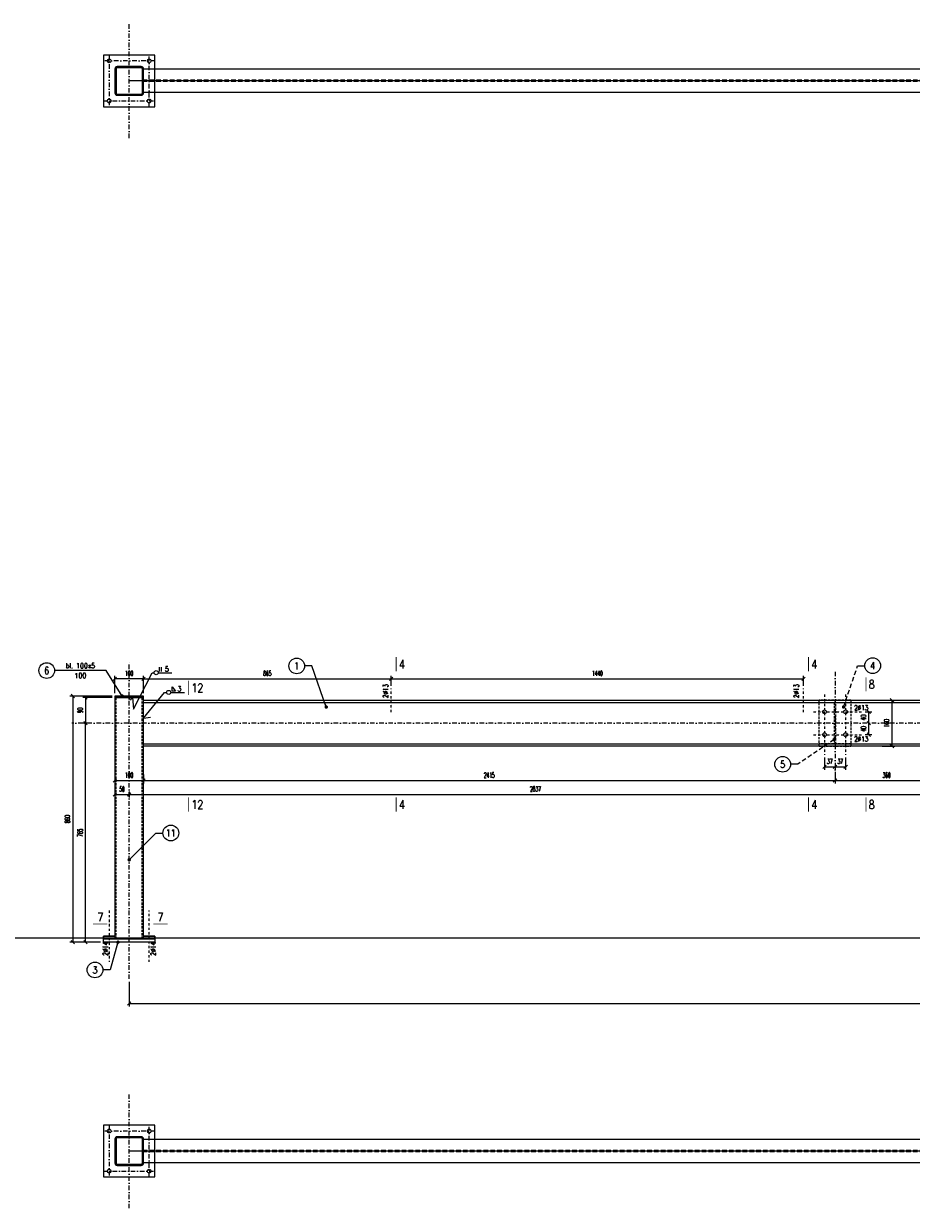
# Model space of a CAD drawing. Header units: millimetres. Extents: x -228255 to 14536, y -140109 to 119945.
# Tile 20 of 123: x -193939 to -190839, y 50588 to 54727. Entities that reach past the tile are written whole.
import ezdxf
from ezdxf.enums import TextEntityAlignment as Align

# ---------------------------------------------------------------- set-up
doc = ezdxf.new("R2010")
doc.units = ezdxf.units.MM
doc.header["$LTSCALE"] = 2.5
for name, pattern in [('DASHDOT', [25.4, 12.7, -6.35, 0, -6.35]), ('DASHDOT2', [12.7, 6.35, -3.175, 0, -3.175]), ('DASHED', [19.05, 12.7, -6.35]), ('DASHED2', [9.525, 6.35, -3.175])]:
    doc.linetypes.add(name, pattern=pattern)
for name, color, linetype in [('Gruba', 6, 'Continuous'), ('Opisy_stal', 7, 'Continuous'), ('Osie', 134, 'DASHDOT'), ('Osie_laczniki', 157, 'DASHDOT2'), ('stal', 4, 'Continuous'), ('Stal_nw', 181, 'DASHED2'), ('Tekst', 31, 'Continuous'), ('Wymiary', 86, 'Continuous')]:
    doc.layers.add(name, color=color, linetype=linetype)
doc.styles.get("Standard").update_dxf_attribs({"font": 'romans.shx', "width": 0.65})
doc.styles.add('style1', font='romand.shx', dxfattribs={"width": 0.8})
doc.styles.add('style3', font='romans.shx', dxfattribs={"width": 0.5})
doc.dimstyles.new('Skala_10', dxfattribs={"dimtxt": 18, "dimasz": 12, "dimexe": 10, "dimexo": 10, "dimgap": 10, "dimtad": 1, "dimdec": 0, "dimdsep": 46, "dimtxsty": 'style3', "dimblk": 'OBLIQUE', "dimcen": 0, "dimdle": 1, "dimclrd": 256, "dimclre": 256, "dimclrt": 31, "dimadec": 1, "dimazin": 0, "dimtfac": 1, "dimtdec": 0, "dimtix": 1, "dimtmove": 2, "dimatfit": 0, "dimldrblk": 'DOT', "dimfxl": 1, "dimtolj": 1, "dimtzin": 0, "dimlwd": -1, "dimlwe": -1, "dimarcsym": 0})
doc.dimstyles.new('Skala_10$7', dxfattribs={"dimscale": 0, "dimtxt": 18, "dimasz": 12, "dimexe": 10, "dimexo": 15, "dimgap": 5, "dimtad": 1, "dimdec": 0, "dimrnd": 0.5, "dimzin": 9, "dimdsep": 46, "dimtxsty": 'Standard', "dimblk1": 'OBLIQUE', "dimblk2": 'OBLIQUE', "dimsah": 1, "dimcen": 10, "dimdle": 10, "dimclrt": 31, "dimadec": 0, "dimazin": 0, "dimtfac": 1, "dimtdec": 0, "dimtmove": 2, "dimatfit": 3, "dimldrblk": 'DOT', "dimfxl": 1, "dimtolj": 1, "dimtzin": 9, "dimarcsym": 0})

# ---------------------------------------------------------------- blocks, each defined once
blk = doc.blocks.new('Zk100x100x4')
for points in [[(-42, -50), (42, -50, 0.414214), (50, -42), (50, 42, 0.414214), (42, 50), (-42, 50, 0.414214), (-50, 42), (-50, -42, 0.414214)], [(-42, -46), (42, -46, 0.414214), (46, -42), (46, 42, 0.414214), (42, 46), (-42, 46, 0.414214), (-46, 42), (-46, -42, 0.414214)]]:
    blk.add_lwpolyline(points, format="xyb", close=True)
blk = doc.blocks.new('_Oblique')
at = {"color": 0, "linetype": 'ByBlock', "lineweight": -2}
blk.add_line((-0.5, -0.5), (0.5, 0.5), dxfattribs=at)
blk = doc.blocks.new('*D1325')
at = {"layer": 'Defpoints', "color": 0, "ltscale": 0.5, "transparency": 16777216}
for p in [(-193570.6, 51388.9), (-187896.6, 51388.9), (-187896.6, 51302.8)]:
    blk.add_point(p, dxfattribs=at)
at = {"layer": 'Wymiary', "ltscale": 0.5, "transparency": 16777216}
for p, q in [((-193570.6, 51378.9), (-193570.6, 51292.8)), ((-187896.6, 51378.9), (-187896.6, 51292.8)), ((-193571.6, 51302.8), (-187895.6, 51302.8))]:
    blk.add_line(p, q, dxfattribs=at)
at = {"layer": 'Wymiary', "ltscale": 0.5, "transparency": 16777216, "xscale": 12, "yscale": 12, "zscale": 12, "rotation": 180}
blk.add_blockref('_Oblique', (-193570.6, 51302.8), dxfattribs=at)
at = {"layer": 'Wymiary', "ltscale": 0.5, "transparency": 16777216, "xscale": 12, "yscale": 12, "zscale": 12}
blk.add_blockref('_Oblique', (-187896.6, 51302.8), dxfattribs=at)
at = {"layer": 'Wymiary', "color": 31, "ltscale": 0.5, "transparency": 16777216, "insert": (-190733.6, 51321.8), "char_height": 18, "attachment_point": 5, "style": 'style3'}
blk.add_mtext('\\A1;5674', dxfattribs=at)
blk = doc.blocks.new('_Dot')
at = {"color": 0, "linetype": 'ByBlock', "lineweight": -2}
blk.add_line((-0.5, 0), (-1, 0), dxfattribs=at)
at = {"color": 0, "linetype": 'ByBlock', "const_width": 0.5}
blk.add_lwpolyline([(-0.25, 0, 1), (0.25, 0, 1)], format="xyb", close=True, dxfattribs=at)
blk = doc.blocks.new('*D1327')
at = {"layer": 'Defpoints', "color": 0, "ltscale": 0.5, "transparency": 16777216}
for p in [(-193520.6, 52113.3), (-191105.6, 52113.4), (-191105.6, 52082.1)]:
    blk.add_point(p, dxfattribs=at)
at = {"layer": 'Wymiary', "ltscale": 0.5, "transparency": 16777216}
for p, q in [((-193521.6, 52082.1), (-191104.6, 52082.1)), ((-193520.6, 52103.3), (-193520.6, 52072.1)), ((-191105.6, 52103.4), (-191105.6, 52072.1))]:
    blk.add_line(p, q, dxfattribs=at)
at = {"layer": 'Wymiary', "ltscale": 0.5, "transparency": 16777216, "xscale": 12, "yscale": 12, "zscale": 12, "rotation": 180}
blk.add_blockref('_Oblique', (-193520.6, 52082.1), dxfattribs=at)
at = {"layer": 'Wymiary', "ltscale": 0.5, "transparency": 16777216, "xscale": 12, "yscale": 12, "zscale": 12}
blk.add_blockref('_Oblique', (-191105.6, 52082.1), dxfattribs=at)
at = {"layer": 'Wymiary', "color": 31, "ltscale": 0.5, "transparency": 16777216, "insert": (-192313.1, 52101.1), "char_height": 18, "attachment_point": 5, "style": 'style3'}
blk.add_mtext('\\A1;2415', dxfattribs=at)
blk = doc.blocks.new('*D1330')
at = {"layer": 'Defpoints', "color": 0, "ltscale": 0.5, "transparency": 16777216}
for p in [(-193620.6, 52097.5), (-193520.6, 52097.5), (-193520.6, 52082.1)]:
    blk.add_point(p, dxfattribs=at)
at = {"layer": 'Wymiary', "ltscale": 0.5, "transparency": 16777216}
for p, q in [((-193621.6, 52082.1), (-193519.6, 52082.1)), ((-193620.6, 52087.5), (-193620.6, 52072.1)), ((-193520.6, 52087.5), (-193520.6, 52072.1))]:
    blk.add_line(p, q, dxfattribs=at)
at = {"layer": 'Wymiary', "ltscale": 0.5, "transparency": 16777216, "xscale": 12, "yscale": 12, "zscale": 12, "rotation": 180}
blk.add_blockref('_Oblique', (-193620.6, 52082.1), dxfattribs=at)
at = {"layer": 'Wymiary', "ltscale": 0.5, "transparency": 16777216, "xscale": 12, "yscale": 12, "zscale": 12}
blk.add_blockref('_Oblique', (-193520.6, 52082.1), dxfattribs=at)
at = {"layer": 'Wymiary', "color": 31, "ltscale": 0.5, "transparency": 16777216, "insert": (-193570.6, 52101.1), "char_height": 18, "attachment_point": 5, "style": 'style3'}
blk.add_mtext('\\A1;100', dxfattribs=at)
blk = doc.blocks.new('*D1332')
at = {"layer": 'Defpoints', "color": 0, "ltscale": 0.5, "transparency": 16777216}
for p in [(-191142.6, 52172.6), (-191105.6, 52144.2), (-191105.6, 52130.2)]:
    blk.add_point(p, dxfattribs=at)
at = {"layer": 'Wymiary', "ltscale": 0.5, "transparency": 16777216}
for p, q in [((-191142.6, 52162.6), (-191142.6, 52120.2)), ((-191143.6, 52130.2), (-191104.6, 52130.2)), ((-191105.6, 52134.2), (-191105.6, 52120.2))]:
    blk.add_line(p, q, dxfattribs=at)
at = {"layer": 'Wymiary', "ltscale": 0.5, "transparency": 16777216, "xscale": 12, "yscale": 12, "zscale": 12, "rotation": 180}
blk.add_blockref('_Oblique', (-191142.6, 52130.2), dxfattribs=at)
at = {"layer": 'Wymiary', "ltscale": 0.5, "transparency": 16777216, "xscale": 12, "yscale": 12, "zscale": 12}
blk.add_blockref('_Oblique', (-191105.6, 52130.2), dxfattribs=at)
at = {"layer": 'Wymiary', "color": 31, "ltscale": 0.5, "transparency": 16777216, "insert": (-191124.1, 52149.2), "char_height": 18, "attachment_point": 5, "style": 'style3'}
blk.add_mtext('\\A1;37', dxfattribs=at)
blk = doc.blocks.new('*D1333')
at = {"layer": 'Defpoints', "color": 0, "ltscale": 0.5, "transparency": 16777216}
for p in [(-191068.6, 52172.6), (-191105.6, 52144.2), (-191068.6, 52130.2)]:
    blk.add_point(p, dxfattribs=at)
at = {"layer": 'Wymiary', "ltscale": 0.5, "transparency": 16777216}
for p, q in [((-191068.6, 52162.6), (-191068.6, 52120.2)), ((-191106.6, 52130.2), (-191067.6, 52130.2)), ((-191105.6, 52134.2), (-191105.6, 52120.2))]:
    blk.add_line(p, q, dxfattribs=at)
at = {"layer": 'Wymiary', "ltscale": 0.5, "transparency": 16777216, "xscale": 12, "yscale": 12, "zscale": 12, "rotation": 180}
blk.add_blockref('_Oblique', (-191105.6, 52130.2), dxfattribs=at)
at = {"layer": 'Wymiary', "ltscale": 0.5, "transparency": 16777216, "xscale": 12, "yscale": 12, "zscale": 12}
blk.add_blockref('_Oblique', (-191068.6, 52130.2), dxfattribs=at)
at = {"layer": 'Wymiary', "color": 31, "ltscale": 0.5, "transparency": 16777216, "insert": (-191087.1, 52149.2), "char_height": 18, "attachment_point": 5, "style": 'style3'}
blk.add_mtext('\\A1;37', dxfattribs=at)
blk = doc.blocks.new('*D1336')
at = {"layer": 'Defpoints', "color": 0, "ltscale": 0.5, "transparency": 16777216}
for p in [(-190987.3, 52282.6), (-190987.3, 52282.6), (-191010.6, 52242.6)]:
    blk.add_point(p, dxfattribs=at)
at = {"layer": 'Wymiary', "ltscale": 0.5, "transparency": 16777216}
for p, q in [((-190987.3, 52241.6), (-190987.3, 52283.6)), ((-191000.6, 52242.6), (-190977.3, 52242.6))]:
    blk.add_line(p, q, dxfattribs=at)
at = {"layer": 'Wymiary', "ltscale": 0.5, "transparency": 16777216, "xscale": 12, "yscale": 12, "zscale": 12}
for p, rotation in [((-190987.3, 52282.6), 90), ((-190987.3, 52242.6), 270)]:
    blk.add_blockref('_Oblique', p, dxfattribs=dict(at, rotation=rotation))
at = {"layer": 'Wymiary', "color": 31, "ltscale": 0.5, "transparency": 16777216, "insert": (-191006.3, 52262.6), "char_height": 18, "attachment_point": 5, "rotation": 90, "style": 'style3'}
blk.add_mtext('\\A1;40', dxfattribs=at)
blk = doc.blocks.new('*D1337')
at = {"layer": 'Defpoints', "color": 0, "ltscale": 0.5, "transparency": 16777216}
for p in [(-191010.6, 52322.6), (-190987.3, 52322.6), (-190987.3, 52282.6)]:
    blk.add_point(p, dxfattribs=at)
at = {"layer": 'Wymiary', "ltscale": 0.5, "transparency": 16777216}
for p, q in [((-190987.3, 52281.6), (-190987.3, 52323.6)), ((-191000.6, 52322.6), (-190977.3, 52322.6))]:
    blk.add_line(p, q, dxfattribs=at)
at = {"layer": 'Wymiary', "ltscale": 0.5, "transparency": 16777216, "xscale": 12, "yscale": 12, "zscale": 12}
for p, rotation in [((-190987.3, 52322.6), 90), ((-190987.3, 52282.6), 270)]:
    blk.add_blockref('_Oblique', p, dxfattribs=dict(at, rotation=rotation))
at = {"layer": 'Wymiary', "color": 31, "ltscale": 0.5, "transparency": 16777216, "insert": (-191006.3, 52302.6), "char_height": 18, "attachment_point": 5, "rotation": 90, "style": 'style3'}
blk.add_mtext('\\A1;40', dxfattribs=at)
blk = doc.blocks.new('*D1340')
at = {"layer": 'Defpoints', "color": 0, "ltscale": 0.5, "transparency": 16777216}
for p in [(-190950.6, 52362.6), (-190906.6, 52362.6), (-190950.6, 52202.6)]:
    blk.add_point(p, dxfattribs=at)
at = {"layer": 'Wymiary', "ltscale": 0.5, "transparency": 16777216}
for p, q in [((-190940.6, 52362.6), (-190896.6, 52362.6)), ((-190906.6, 52201.6), (-190906.6, 52363.6)), ((-190940.6, 52202.6), (-190896.6, 52202.6))]:
    blk.add_line(p, q, dxfattribs=at)
at = {"layer": 'Wymiary', "ltscale": 0.5, "transparency": 16777216, "xscale": 12, "yscale": 12, "zscale": 12}
for p, rotation in [((-190906.6, 52362.6), 90), ((-190906.6, 52202.6), 270)]:
    blk.add_blockref('_Oblique', p, dxfattribs=dict(at, rotation=rotation))
at = {"layer": 'Wymiary', "color": 31, "ltscale": 0.5, "transparency": 16777216, "insert": (-190925.6, 52282.6), "char_height": 18, "attachment_point": 5, "rotation": 90, "style": 'style3'}
blk.add_mtext('\\A1;160', dxfattribs=at)
blk = doc.blocks.new('Row_obwod_prawa')
at = {"color": 7}
for p, q in [((0, 0), (7.2, 0)), ((21.6, 0), (69.12, 0)), ((26.2368, 3.6), (26.2368, 19.6)), ((32.5368, 3.6), (32.5368, 19.6))]:
    blk.add_line(p, q, dxfattribs=at)
blk.add_circle((14.4, 0), 7.2, dxfattribs=at)
at = {"color": 31, "width": 0.8}
blk.add_attdef('A', (44.9568, 3.6), '', height=18, dxfattribs=at)
blk = doc.blocks.new('Pach_obwod_prawa')
at = {"color": 7}
for p, q in [((0, 0), (7.2, 0)), ((21.6, 0), (69.12, 0)), ((26.2368, 4.32), (26.2368, 19.44)), ((26.2368, 19.44), (37.7568, 4.32)), ((37.7568, 4.32), (26.2368, 4.32))]:
    blk.add_line(p, q, dxfattribs=at)
blk.add_circle((14.4, 0), 7.2, dxfattribs=at)
at = {"color": 31, "width": 0.8}
blk.add_attdef('A', (44.9568, 3.6), '', height=18, dxfattribs=at)
blk = doc.blocks.new('Elem_prawy')
at = {"color": 7}
blk.add_line((0, 0), (25, 0), dxfattribs=at)
blk.add_circle((52.5, 0), 27.5, dxfattribs=at)
at = {"color": 31, "width": 0.8}
blk.add_attdef('22', text='', height=25, dxfattribs=at).set_placement((52.5, 0), align=Align.MIDDLE)
blk = doc.blocks.new('Op_el_lewy')
at = {"color": 7}
blk.add_line((0, 0), (-180, 0), dxfattribs=at)
blk.add_circle((-207.5, 0), 27.5, dxfattribs=at)
at = {"color": 31, "width": 0.8}
blk.add_attdef('22', text='', height=25, dxfattribs=at).set_placement((-207.5, 0), align=Align.MIDDLE)
for tag, p in [('ZK_120X120X5', (-90, 7.875)), ('1000', (-90, -26.649))]:
    blk.add_attdef(tag, text='', height=18, dxfattribs=at).set_placement(p, align=Align.CENTER)
blk = doc.blocks.new('Elem_lewy')
at = {"color": 7}
blk.add_line((0, 0), (-25, 0), dxfattribs=at)
blk.add_circle((-52.5, 0), 27.5, dxfattribs=at)
at = {"color": 31, "width": 0.8}
blk.add_attdef('22', text='', height=25, dxfattribs=at).set_placement((-52.5, 0), align=Align.MIDDLE)
blk = doc.blocks.new('*D1393')
at = {"layer": 'Defpoints', "color": 0, "ltscale": 0.5, "transparency": 16777216}
for p in [(-193620.6, 52059.2), (-193570.6, 52054.2), (-193570.6, 52033.5)]:
    blk.add_point(p, dxfattribs=at)
at = {"layer": 'Wymiary', "ltscale": 0.5, "transparency": 16777216}
for p, q in [((-193621.6, 52033.5), (-193569.6, 52033.5)), ((-193620.6, 52049.2), (-193620.6, 52023.5)), ((-193570.6, 52044.2), (-193570.6, 52023.5))]:
    blk.add_line(p, q, dxfattribs=at)
at = {"layer": 'Wymiary', "ltscale": 0.5, "transparency": 16777216, "xscale": 12, "yscale": 12, "zscale": 12, "rotation": 180}
blk.add_blockref('_Oblique', (-193620.6, 52033.5), dxfattribs=at)
at = {"layer": 'Wymiary', "ltscale": 0.5, "transparency": 16777216, "xscale": 12, "yscale": 12, "zscale": 12}
blk.add_blockref('_Oblique', (-193570.6, 52033.5), dxfattribs=at)
at = {"layer": 'Wymiary', "color": 31, "ltscale": 0.5, "transparency": 16777216, "insert": (-193595.6, 52052.5), "char_height": 18, "attachment_point": 5, "style": 'style3'}
blk.add_mtext('\\A1;50', dxfattribs=at)
blk = doc.blocks.new('*D1394')
at = {"layer": 'Defpoints', "color": 0, "ltscale": 0.5, "transparency": 16777216}
for p in [(-190733.6, 52152.6), (-193570.6, 52054.2), (-190733.6, 52033.9)]:
    blk.add_point(p, dxfattribs=at)
at = {"layer": 'Wymiary', "ltscale": 0.5, "transparency": 16777216}
for p, q in [((-190733.6, 52142.6), (-190733.6, 52023.9)), ((-193571.6, 52033.9), (-190732.6, 52033.9)), ((-193570.6, 52044.2), (-193570.6, 52023.9))]:
    blk.add_line(p, q, dxfattribs=at)
at = {"layer": 'Wymiary', "ltscale": 0.5, "transparency": 16777216, "xscale": 12, "yscale": 12, "zscale": 12, "rotation": 180}
blk.add_blockref('_Oblique', (-193570.6, 52033.9), dxfattribs=at)
at = {"layer": 'Wymiary', "ltscale": 0.5, "transparency": 16777216, "xscale": 12, "yscale": 12, "zscale": 12}
blk.add_blockref('_Oblique', (-190733.6, 52033.9), dxfattribs=at)
at = {"layer": 'Wymiary', "color": 31, "ltscale": 0.5, "transparency": 16777216, "insert": (-192152.1, 52052.9), "char_height": 18, "attachment_point": 5, "style": 'style3'}
blk.add_mtext('\\A1;2837', dxfattribs=at)
blk = doc.blocks.new('*D1397')
at = {"layer": 'Defpoints', "color": 0, "ltscale": 0.5, "transparency": 16777216}
for p in [(-190745.6, 52152.6), (-191105.6, 52113.4), (-190745.6, 52082.1)]:
    blk.add_point(p, dxfattribs=at)
at = {"layer": 'Wymiary', "ltscale": 0.5, "transparency": 16777216}
for p, q in [((-190745.6, 52142.6), (-190745.6, 52072.1)), ((-191106.6, 52082.1), (-190744.6, 52082.1)), ((-191105.6, 52103.4), (-191105.6, 52072.1))]:
    blk.add_line(p, q, dxfattribs=at)
at = {"layer": 'Wymiary', "ltscale": 0.5, "transparency": 16777216, "xscale": 12, "yscale": 12, "zscale": 12, "rotation": 180}
blk.add_blockref('_Oblique', (-191105.6, 52082.1), dxfattribs=at)
at = {"layer": 'Wymiary', "ltscale": 0.5, "transparency": 16777216, "xscale": 12, "yscale": 12, "zscale": 12}
blk.add_blockref('_Oblique', (-190745.6, 52082.1), dxfattribs=at)
at = {"layer": 'Wymiary', "color": 31, "ltscale": 0.5, "transparency": 16777216, "insert": (-190925.6, 52101.1), "char_height": 18, "attachment_point": 5, "style": 'style3'}
blk.add_mtext('\\A1;360', dxfattribs=at)
blk = doc.blocks.new('*D1398')
at = {"layer": 'Defpoints', "color": 0, "ltscale": 0.5, "transparency": 16777216}
for p in [(-192655.6, 52437.9), (-193520.6, 52377.6), (-192655.6, 52403.6)]:
    blk.add_point(p, dxfattribs=at)
at = {"layer": 'Wymiary', "ltscale": 0.5, "transparency": 16777216}
for p, q in [((-193520.6, 52387.6), (-193520.6, 52447.9)), ((-192655.6, 52413.6), (-192655.6, 52447.9)), ((-193521.6, 52437.9), (-192654.6, 52437.9))]:
    blk.add_line(p, q, dxfattribs=at)
at = {"layer": 'Wymiary', "ltscale": 0.5, "transparency": 16777216, "xscale": 12, "yscale": 12, "zscale": 12, "rotation": 180}
blk.add_blockref('_Oblique', (-193520.6, 52437.9), dxfattribs=at)
at = {"layer": 'Wymiary', "ltscale": 0.5, "transparency": 16777216, "xscale": 12, "yscale": 12, "zscale": 12}
blk.add_blockref('_Oblique', (-192655.6, 52437.9), dxfattribs=at)
at = {"layer": 'Wymiary', "color": 31, "ltscale": 0.5, "transparency": 16777216, "insert": (-193088.1, 52456.9), "char_height": 18, "attachment_point": 5, "style": 'style3'}
blk.add_mtext('\\A1;865', dxfattribs=at)
blk = doc.blocks.new('*D1399')
at = {"layer": 'Defpoints', "color": 0, "ltscale": 0.5, "transparency": 16777216}
for p in [(-191215.6, 52437.9), (-192655.6, 52403.6), (-191215.6, 52403.6)]:
    blk.add_point(p, dxfattribs=at)
at = {"layer": 'Wymiary', "ltscale": 0.5, "transparency": 16777216}
for p, q in [((-192655.6, 52413.6), (-192655.6, 52447.9)), ((-191215.6, 52413.6), (-191215.6, 52447.9)), ((-192656.6, 52437.9), (-191214.6, 52437.9))]:
    blk.add_line(p, q, dxfattribs=at)
at = {"layer": 'Wymiary', "ltscale": 0.5, "transparency": 16777216, "xscale": 12, "yscale": 12, "zscale": 12, "rotation": 180}
blk.add_blockref('_Oblique', (-192655.6, 52437.9), dxfattribs=at)
at = {"layer": 'Wymiary', "ltscale": 0.5, "transparency": 16777216, "xscale": 12, "yscale": 12, "zscale": 12}
blk.add_blockref('_Oblique', (-191215.6, 52437.9), dxfattribs=at)
at = {"layer": 'Wymiary', "color": 31, "ltscale": 0.5, "transparency": 16777216, "insert": (-191935.6, 52456.9), "char_height": 18, "attachment_point": 5, "style": 'style3'}
blk.add_mtext('\\A1;1440', dxfattribs=at)
blk = doc.blocks.new('*D1400')
at = {"layer": 'Defpoints', "color": 0, "ltscale": 0.5, "transparency": 16777216}
for p in [(-193620.6, 52437.9), (-193620.6, 52377.6), (-193520.6, 52377.6)]:
    blk.add_point(p, dxfattribs=at)
at = {"layer": 'Wymiary', "ltscale": 0.5, "transparency": 16777216}
for p, q in [((-193620.6, 52387.6), (-193620.6, 52447.9)), ((-193520.6, 52387.6), (-193520.6, 52447.9)), ((-193519.6, 52437.9), (-193621.6, 52437.9))]:
    blk.add_line(p, q, dxfattribs=at)
at = {"layer": 'Wymiary', "ltscale": 0.5, "transparency": 16777216, "xscale": 12, "yscale": 12, "zscale": 12, "rotation": 180}
blk.add_blockref('_Oblique', (-193620.6, 52437.9), dxfattribs=at)
at = {"layer": 'Wymiary', "ltscale": 0.5, "transparency": 16777216, "xscale": 12, "yscale": 12, "zscale": 12}
blk.add_blockref('_Oblique', (-193520.6, 52437.9), dxfattribs=at)
at = {"layer": 'Wymiary', "color": 31, "ltscale": 0.5, "transparency": 16777216, "insert": (-193570.6, 52456.9), "char_height": 18, "attachment_point": 5, "style": 'style3'}
blk.add_mtext('\\A1;100', dxfattribs=at)
blk = doc.blocks.new('*D1405')
at = {"layer": 'Defpoints', "color": 0, "ltscale": 0.5, "transparency": 16777216}
for p in [(-193620.6, 52377.6), (-193767.4, 51517.4), (-193660.6, 51517.4)]:
    blk.add_point(p, dxfattribs=at)
at = {"layer": 'Wymiary', "ltscale": 0.5, "transparency": 16777216}
for p, q in [((-193630.6, 52377.6), (-193777.4, 52377.6)), ((-193767.4, 52378.6), (-193767.4, 51516.4)), ((-193670.6, 51517.4), (-193777.4, 51517.4))]:
    blk.add_line(p, q, dxfattribs=at)
at = {"layer": 'Wymiary', "ltscale": 0.5, "transparency": 16777216, "xscale": 12, "yscale": 12, "zscale": 12}
for p, rotation in [((-193767.4, 52377.6), 90), ((-193767.4, 51517.4), 270)]:
    blk.add_blockref('_Oblique', p, dxfattribs=dict(at, rotation=rotation))
at = {"layer": 'Wymiary', "color": 31, "ltscale": 0.5, "transparency": 16777216, "insert": (-193786.4, 51947.5), "char_height": 18, "attachment_point": 5, "rotation": 90, "style": 'style3'}
blk.add_mtext('\\A1;860', dxfattribs=at)
blk = doc.blocks.new('*D1406')
at = {"layer": 'Defpoints', "color": 0, "ltscale": 0.5, "transparency": 16777216}
for p in [(-193722.8, 52282.6), (-193709.4, 52282.6), (-193660.6, 51517.4)]:
    blk.add_point(p, dxfattribs=at)
at = {"layer": 'Wymiary', "ltscale": 0.5, "transparency": 16777216}
for p, q in [((-193719.4, 52282.6), (-193732.8, 52282.6)), ((-193722.8, 51516.4), (-193722.8, 52283.6)), ((-193670.6, 51517.4), (-193732.8, 51517.4))]:
    blk.add_line(p, q, dxfattribs=at)
at = {"layer": 'Wymiary', "ltscale": 0.5, "transparency": 16777216, "xscale": 12, "yscale": 12, "zscale": 12}
for p, rotation in [((-193722.8, 52282.6), 90), ((-193722.8, 51517.4), 270)]:
    blk.add_blockref('_Oblique', p, dxfattribs=dict(at, rotation=rotation))
at = {"layer": 'Wymiary', "color": 31, "ltscale": 0.5, "transparency": 16777216, "insert": (-193741.8, 51900), "char_height": 18, "attachment_point": 5, "rotation": 90, "style": 'style3'}
blk.add_mtext('\\A1;765', dxfattribs=at)
blk = doc.blocks.new('*D1407')
at = {"layer": 'Defpoints', "color": 0, "ltscale": 0.5, "transparency": 16777216}
for p in [(-193620.6, 52372.6), (-193722.8, 52282.6), (-193700.3, 52282.6)]:
    blk.add_point(p, dxfattribs=at)
at = {"layer": 'Wymiary', "ltscale": 0.5, "transparency": 16777216}
for p, q in [((-193630.6, 52372.6), (-193732.8, 52372.6)), ((-193722.8, 52373.6), (-193722.8, 52281.6)), ((-193710.3, 52282.6), (-193732.8, 52282.6))]:
    blk.add_line(p, q, dxfattribs=at)
at = {"layer": 'Wymiary', "ltscale": 0.5, "transparency": 16777216, "xscale": 12, "yscale": 12, "zscale": 12}
for p, rotation in [((-193722.8, 52372.6), 90), ((-193722.8, 52282.6), 270)]:
    blk.add_blockref('_Oblique', p, dxfattribs=dict(at, rotation=rotation))
at = {"layer": 'Wymiary', "color": 31, "ltscale": 0.5, "transparency": 16777216, "insert": (-193741.8, 52327.6), "char_height": 18, "attachment_point": 5, "rotation": 90, "style": 'style3'}
blk.add_mtext('\\A1;90', dxfattribs=at)

msp = doc.modelspace()

# ---------------------------------------------------------------- linework, layer by layer
at = {"layer": 'Gruba', "const_width": 3}
for points in [[(-192638.18, 52513.5), (-192638.18, 52463.5)], [(-191198.18, 52513.5), (-191198.18, 52463.5)], [(-193363.09, 52431.01), (-193363.09, 52381.01)], [(-190997.68, 52443.5), (-190997.68, 52393.5)], [(-193363.09, 52023.12), (-193363.09, 51973.12)], [(-192638.18, 52023.12), (-192638.18, 51973.12)], [(-191198.18, 52023.12), (-191198.18, 51973.12)], [(-190997.68, 52023.12), (-190997.68, 51973.12)], [(-193696.46, 51580.79), (-193646.46, 51580.79)], [(-193486.47, 51580.79), (-193436.47, 51580.79)]]:
    msp.add_lwpolyline(points, dxfattribs=at)
at = {"layer": 'Opisy_stal', "ltscale": 0.5}
for p, q in [((-193555.86, 52332.06), (-193490.79, 52459.2)), ((-193566.05, 52363.1), (-193559.47, 52372.57)), ((-193559.47, 52372.57), (-193555.86, 52332.06)), ((-193520.61, 52300.2), (-193447.08, 52390.23)), ((-193520.61, 52300.2), (-193496.28, 52303.15))]:
    msp.add_line(p, q, dxfattribs=at)
at = {"layer": 'Osie', "ltscale": 0.5}
for p, q in [((-193570.61, 54326.96), (-193570.61, 54726.96)), ((-193570.61, 51388.92), (-193570.61, 52502.57)), ((-191105.61, 52462.57), (-191105.61, 52102.57)), ((-187744.81, 52282.57), (-193770.61, 52282.57)), ((-193570.61, 50587.52), (-193570.61, 50987.52))]:
    msp.add_line(p, q, dxfattribs=at)
at = {"layer": 'Osie', "linetype": 'ByBlock'}
for p, q in [((-187896.61, 54526.96), (-193570.61, 54526.96)), ((-187896.61, 50787.52), (-193570.61, 50787.52))]:
    msp.add_line(p, q, dxfattribs=at)
at = {"layer": 'Osie_laczniki'}
for p, q in [((-193640.61, 54616.96), (-193640.61, 54436.96)), ((-193500.61, 54436.96), (-193500.61, 54616.96)), ((-193480.61, 54596.96), (-193660.61, 54596.96)), ((-193660.61, 54456.96), (-193480.61, 54456.96)), ((-193640.61, 50877.52), (-193640.61, 50697.52)), ((-193500.61, 50697.52), (-193500.61, 50877.52)), ((-193480.61, 50857.52), (-193660.61, 50857.52)), ((-193660.61, 50717.52), (-193480.61, 50717.52))]:
    msp.add_line(p, q, dxfattribs=at)
at = {"layer": 'Osie_laczniki', "ltscale": 0.5}
for p, q in [((-192655.61, 52321.57), (-192655.61, 52403.57)), ((-191215.61, 52321.57), (-191215.61, 52403.57)), ((-191142.61, 52382.57), (-191142.61, 52172.57)), ((-191068.61, 52382.57), (-191068.61, 52172.57)), ((-191180.61, 52322.57), (-191010.61, 52322.57)), ((-191180.61, 52242.57), (-191010.61, 52242.57)), ((-193640.61, 51628.38), (-193640.61, 51448.38)), ((-193500.61, 51448.38), (-193500.61, 51628.38))]:
    msp.add_line(p, q, dxfattribs=at)
at = {"layer": 'stal'}
for p, q in [((-190745.61, 54567.96), (-193520.61, 54567.96)), ((-190745.61, 54485.96), (-193520.61, 54485.96)), ((-190745.61, 50828.52), (-193520.61, 50828.52)), ((-190745.61, 50746.52), (-193520.61, 50746.52))]:
    msp.add_line(p, q, dxfattribs=at)
at = {"layer": 'stal', "ltscale": 0.5}
for p, q in [((-193520.61, 52355.17), (-190745.61, 52355.17)), ((-193520.61, 52209.97), (-190745.61, 52209.97))]:
    msp.add_line(p, q, dxfattribs=at)
at = {"layer": 'stal'}
for points in [[(-193660.61, 54436.96), (-193480.61, 54436.96), (-193480.61, 54616.96), (-193660.61, 54616.96)], [(-193660.61, 50697.52), (-193480.61, 50697.52), (-193480.61, 50877.52), (-193660.61, 50877.52)]]:
    msp.add_lwpolyline(points, close=True, dxfattribs=at)
at = {"layer": 'stal', "ltscale": 0.5}
msp.add_lwpolyline([(-193620.61, 52372.57), (-193520.61, 52372.57), (-193520.61, 52377.57), (-193620.61, 52377.57)], close=True, dxfattribs=at)
for points in [[(-193520.61, 51529.39), (-193520.61, 52372.57), (-193620.61, 52372.57), (-193620.61, 51529.39)], [(-190745.61, 52202.57), (-193520.61, 52202.57), (-193520.61, 52362.57), (-190745.61, 52362.57)], [(-193620.61, 51538.38), (-193660.61, 51538.38), (-193660.61, 51529.39), (-193480.61, 51529.39), (-193480.61, 51538.38), (-193520.61, 51538.38)], [(-193520.61, 51538.38), (-193480.61, 51538.38), (-193480.61, 51517.41), (-193660.61, 51517.41), (-193660.61, 51538.38), (-193620.61, 51538.38)]]:
    msp.add_lwpolyline(points, dxfattribs=at)
at = {"layer": 'stal'}
for centre in [(-193640.61, 54596.96), (-193500.61, 54596.96), (-193640.61, 54456.96), (-193500.61, 54456.96), (-191142.61, 52322.57), (-191068.61, 52322.57), (-191142.61, 52242.57), (-191068.61, 52242.57), (-193640.61, 50857.52), (-193500.61, 50857.52), (-193640.61, 50717.52), (-193500.61, 50717.52)]:
    msp.add_circle(centre, 6.5, dxfattribs=at)
at = {"layer": 'Stal_nw'}
for p, q in [((-190745.61, 54529.46), (-193520.61, 54529.46)), ((-190745.61, 54524.46), (-193520.61, 54524.46)), ((-190745.61, 50790.02), (-193520.61, 50790.02)), ((-190745.61, 50785.02), (-193520.61, 50785.02))]:
    msp.add_line(p, q, dxfattribs=at)
at = {"layer": 'Stal_nw', "ltscale": 0.5}
for p, q in [((-193615.61, 51529.39), (-193615.61, 52372.57)), ((-193525.61, 51529.39), (-193525.61, 52372.57)), ((-191050.61, 52362.57), (-191160.61, 52362.57)), ((-191160.61, 52355.17), (-191050.61, 52355.17)), ((-191050.61, 52209.97), (-191160.61, 52209.97)), ((-191160.61, 52202.57), (-191050.61, 52202.57))]:
    msp.add_line(p, q, dxfattribs=at)
for points in [[(-191160.61, 52362.57), (-191050.61, 52362.57), (-191050.61, 52202.57), (-191160.61, 52202.57)], [(-191108.61, 52209.97), (-191102.61, 52209.97), (-191102.61, 52355.17), (-191108.61, 52355.17)]]:
    msp.add_lwpolyline(points, close=True, dxfattribs=at)
at = {"layer": 'Wymiary', "ltscale": 0.5}
msp.add_line((-186318.45, 51531.39), (-194658.62, 51531.39), dxfattribs=at)

# ---------------------------------------------------------------- block references
at = {"layer": 'Opisy_stal', "ltscale": 0.5}
for name, p, values in [('Op_el_lewy', (-193651.08, 52466.59), {'1000': '100', '22': '6', 'ZK_120X120X5': 'bl. 100x5'}), ('Elem_lewy', (-192933, 52482.72), {'22': '1'}), ('Elem_prawy', (-191026.71, 52483.54), {'22': '4'}), ('Row_obwod_prawa', (-193490.79, 52459.2), {'A': '5'}), ('Pach_obwod_prawa', (-193447.08, 52390.23), {'A': '3'}), ('Elem_lewy', (-191236.02, 52139.1), {'22': '5'}), ('Elem_prawy', (-193477.6, 51898.84), {'22': '11'}), ('Elem_lewy', (-193637.59, 51420.5), {'22': '3'})]:
    msp.add_blockref(name, p, dxfattribs=at).add_auto_attribs(values)
at = {"layer": 'stal'}
for p in [(-193570.61, 54526.96), (-193570.61, 50787.52)]:
    msp.add_blockref('Zk100x100x4', p, dxfattribs=at)

# ---------------------------------------------------------------- texts
at = {"layer": 'Gruba', "style": 'style1', "width": 0.8}
for s, p in [('4', (-192628.18, 52488.5)), ('4', (-191188.18, 52488.5)), ('12', (-193353.09, 52406.01)), ('8', (-190987.68, 52418.5)), ('12', (-193353.09, 51998.12)), ('4', (-192628.18, 51998.12)), ('4', (-191188.18, 51998.12)), ('8', (-190987.68, 51998.12))]:
    msp.add_text(s, height=30, dxfattribs=at).set_placement(p, align=Align.MIDDLE_LEFT)
for p in [(-193671.46, 51580.79), (-193461.47, 51580.79)]:
    msp.add_text('7', height=30, dxfattribs=at).set_placement(p, align=Align.BOTTOM_CENTER)
at = {"layer": 'Tekst', "ltscale": 0.5, "width": 0.65}
for s, rotation, p in [('2%%C13', 90, (-192665.95, 52370.65)), ('2%%C13', 90, (-191231.53, 52370.65)), ('2%%C13', 360, (-191038.77, 52327.77)), ('2%%C13', 360, (-191038.77, 52218.72)), ('2%%C14', 90, (-193644.27, 51470.15)), ('2%%C14', 90, (-193477.34, 51470.15))]:
    msp.add_text(s, height=18, rotation=rotation, dxfattribs=at).set_placement(p)

# ---------------------------------------------------------------- dimensions: what is measured, and where the dimension line sits
at = {"layer": 'Wymiary', "ltscale": 0.5}
for base, p1, p2, picture, middle in [((-193620.61, 52437.86), (-193520.61, 52377.57), (-193620.61, 52377.57), '*D1400', (-193570.61, 52456.86)), ((-192655.61, 52437.86), (-193520.61, 52377.57), (-192655.61, 52403.57), '*D1398', (-193088.11, 52456.86)), ((-191215.61, 52437.86), (-192655.61, 52403.57), (-191215.61, 52403.57), '*D1399', (-191935.61, 52456.86)), ((-191105.61, 52130.22), (-191142.61, 52172.57), (-191105.61, 52144.18), '*D1332', (-191124.11, 52149.22)), ((-191068.61, 52130.22), (-191105.61, 52144.18), (-191068.61, 52172.57), '*D1333', (-191087.11, 52149.22)), ((-190733.61, 52033.86), (-193570.61, 52054.2), (-190733.61, 52152.57), '*D1394', (-192152.11, 52052.86)), ((-190745.61, 52082.12), (-191105.61, 52113.39), (-190745.61, 52152.57), '*D1397', (-190925.61, 52101.12)), ((-193520.61, 52082.12), (-193620.61, 52097.45), (-193520.61, 52097.45), '*D1330', (-193570.61, 52101.12)), ((-191105.61, 52082.12), (-193520.61, 52113.32), (-191105.61, 52113.39), '*D1327', (-192313.11, 52101.12)), ((-193570.61, 52033.52), (-193620.61, 52059.24), (-193570.61, 52054.2), '*D1393', (-193595.61, 52052.52)), ((-187896.61, 51302.79), (-193570.61, 51388.92), (-187896.61, 51388.92), '*D1325', (-190733.61, 51321.79))]:
    dim = msp.add_linear_dim(base=base, p1=p1, p2=p2, dimstyle='Skala_10', dxfattribs=at)
    dim.commit()
    dim.dimension.update_dxf_attribs({"geometry": picture, "text_midpoint": middle})
for base, p1, p2, picture, middle in [((-193767.35, 51517.41), (-193620.61, 52377.57), (-193660.61, 51517.41), '*D1405', (-193786.35, 51947.49)), ((-193722.75, 52282.57), (-193620.61, 52372.57), (-193700.25, 52282.57), '*D1407', (-193741.75, 52327.57)), ((-190906.62, 52362.57), (-190950.61, 52202.57), (-190950.61, 52362.57), '*D1340', (-190925.62, 52282.57)), ((-190987.34, 52322.57), (-190987.34, 52282.57), (-191010.61, 52322.57), '*D1337', (-191006.34, 52302.57)), ((-193722.75, 52282.57), (-193660.61, 51517.41), (-193709.39, 52282.57), '*D1406', (-193741.75, 51899.99)), ((-190987.34, 52282.57), (-191010.61, 52242.57), (-190987.34, 52282.57), '*D1336', (-191006.34, 52262.57))]:
    dim = msp.add_linear_dim(base=base, p1=p1, p2=p2, angle=90, dimstyle='Skala_10', dxfattribs=at)
    dim.commit()
    dim.dimension.update_dxf_attribs({"geometry": picture, "text_midpoint": middle})

# ---------------------------------------------------------------- leaders
at = {"layer": 'Opisy_stal', "ltscale": 0.5}
for points in [[(-193594.95, 52377.57), (-193651.08, 52466.59)], [(-192882.4, 52339.17), (-192933, 52482.72)], [(-193570.61, 51805.1), (-193477.6, 51898.84)], [(-193609.98, 51517.41), (-193637.59, 51420.5)]]:
    msp.add_leader(points, dimstyle='Skala_10$7', override={"dimscale": 1, "dimtad": 0}, dxfattribs=at)
at = {"layer": 'Opisy_stal', "linetype": 'DASHED', "ltscale": 0.5}
for points in [[(-191075.77, 52339.17), (-191026.71, 52483.54)], [(-191108.61, 52225.48), (-191236.02, 52139.1)]]:
    msp.add_leader(points, dimstyle='Skala_10$7', override={"dimscale": 1, "dimtad": 0}, dxfattribs=at)

doc.saveas('drawing.dxf')
